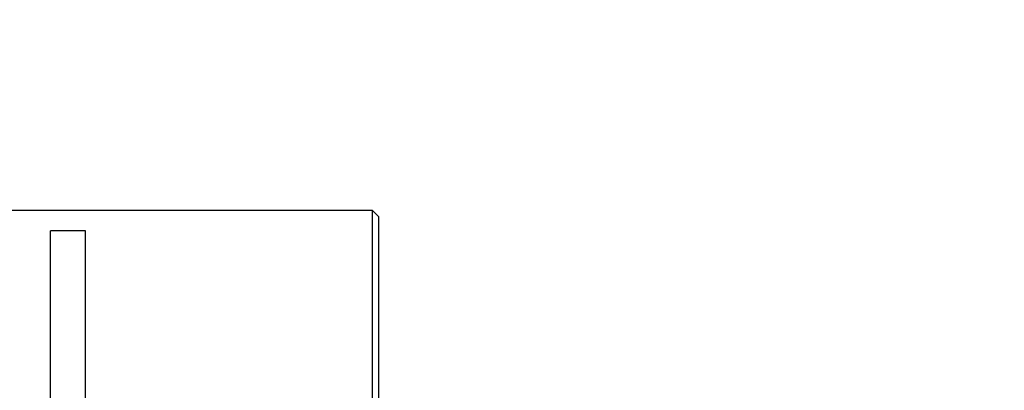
# Model space of a CAD drawing. Header units: metres. Extents: x 6538042 to 13082743, y 6022817 to 12049805.
# Tile 44 of 92: x 6539506.61 to 6539509.67, y 6024190.6 to 6024191.75. Entities that reach past the tile are written whole.
import ezdxf

# ---------------------------------------------------------------- set-up
doc = ezdxf.new("R2010")
doc.units = ezdxf.units.M
doc.header["$MEASUREMENT"] = 0
doc.layers.add('A400WW9_1', color=7, linetype='CONTINUOUS')
doc.layers.add('Linie_tabeli', color=7, linetype='CONTINUOUS')
doc.layers.add('d-powrot', color=5, linetype='CONTINUOUS', lineweight=53)

# ---------------------------------------------------------------- blocks, each defined once
blk = doc.blocks.new('350 bokiem')
at = {"layer": 'A400WW9_1', "color": 7, "linetype": 'Continuous'}
for p, q in [((6539490.2014, 6024181.5384), (6539488.3849, 6024181.5384)), ((6539490.2014, 6024175.5254), (6539490.2014, 6024181.5384)), ((6539490.2196, 6024181.5202), (6539490.2014, 6024181.5384)), ((6539490.2196, 6024181.5202), (6539490.2196, 6024175.5436)), ((6539489.1998, 6024180.8381), (6539489.1998, 6024181.4754)), ((6539489.3091, 6024181.4754), (6539489.1998, 6024181.4754)), ((6539489.3091, 6024180.8381), (6539489.3091, 6024181.4754))]:
    blk.add_line(p, q, dxfattribs=at)

msp = doc.modelspace()

# ---------------------------------------------------------------- linework, layer by layer
at = {"layer": 'd-powrot'}
msp.add_arc((6539507.93731, 6024193.78333), 4.03825, 284.87139, 329.77537, dxfattribs=at)

# ---------------------------------------------------------------- block references
at = {"layer": 'Linie_tabeli'}
msp.add_blockref('350 bokiem', (17.5022, 9.61961), dxfattribs=at)

doc.saveas('drawing.dxf')
